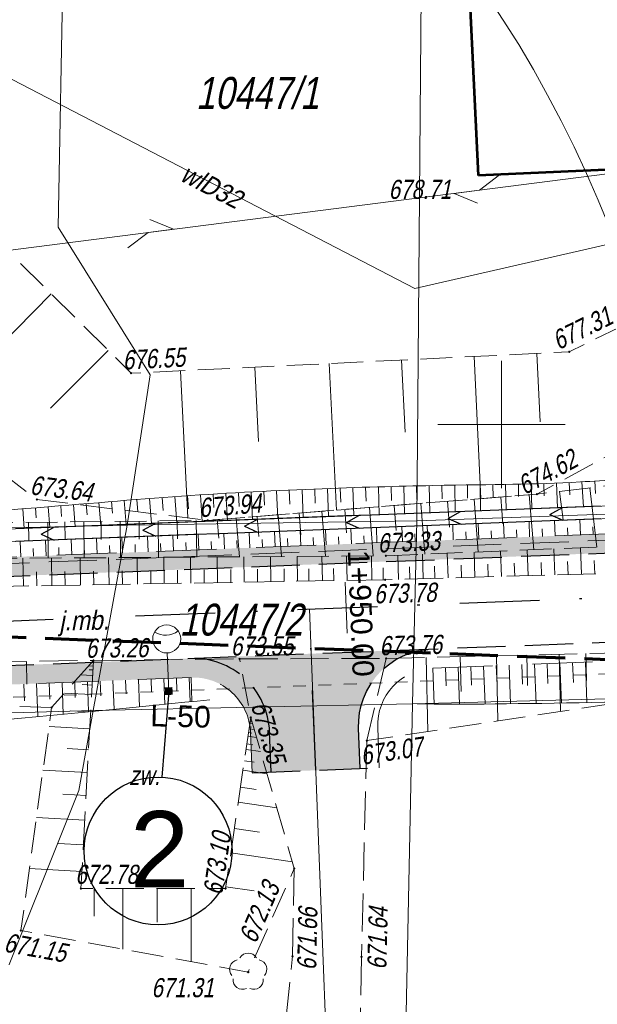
# Model space of a CAD drawing. Header units: metres. Extents: x 7168 to 12828, y 1523 to 3619.
# Tile 40 of 133: x 8696 to 8718, y 3454 to 3492. Entities that reach past the tile are written whole.
import ezdxf
from ezdxf.enums import TextEntityAlignment as Align

# ---------------------------------------------------------------- set-up
doc = ezdxf.new("R2010")
doc.units = ezdxf.units.M
for name, pattern in [('0.5_0.5', [1, 0.5, -0.5]), ('BUBZ01-500', [1.75, 1.25, -0.5]), ('DGN Style 2', [3.921133, 2.35268, -1.568453]), ('DGN Style 3', [2.649063, 1.892188, -0.756875]), ('DGN Style 4', [6.277735, 3.136907, -1.568453, 0.003921, -1.568453]), ('KTJZ01-500', [2, 1.5, -0.5]), ('KTPL01-500', [2, 1.5, -0.5])]:
    doc.linetypes.add(name, pattern=pattern)
for name, color, linetype, lineweight in [('1_trasa', 1, 'DGN Style 4', 30), ('1_trasa opis', 1, 'Continuous', 0), ('211-numer działki ewidencyjnej', 7, 'Continuous', 0), ('219-działka ewidencyjna', 7, 'Continuous', 0), ('2_krawedz jezdni', 7, 'DGN Style 3', 30), ('2_krawedz pobocza', 7, 'DGN Style 2', 13), ('2_krawedz skarpy', 7, 'Continuous', 13), ('312-budynek ewidencyjny', 7, 'Continuous', 0), ('3_jezdnia hatch', 8, 'Continuous', 0), ('4_korytka sciekowe', 5, 'Continuous', 13), ('8_kanał technologiczny', 30, 'Continuous', 40), ('_0', 7, 'Continuous', 0), ('BUBZ01', 4, 'Continuous', 0), ('BUBZ01_1', 4, 'Continuous', 0), ('jezdnia (powierzchnia)-Atr17', 250, 'Continuous', 0), ('Kabel nn oświetleniowy', 1, 'DGN Style 2', 13), ('KTJZ01', 98, 'Continuous', 0), ('KTPL01', 250, 'Continuous', 0), ('Latarnia drogowa 1', 1, 'Continuous', 13), ('MPZP', 8, 'Continuous', 0), ('OBOP02_01', 250, 'Continuous', 0), ('Opisy', 1, 'Continuous', 0), ('PRZEBUDOWA SIECI', 1, 'DGN Style 2', 13), ('przewód wodociągowy (linia)', 250, 'Continuous', 0), ('przewód wodociągowy (linia)-Atr1', 250, 'Continuous', 0), ('RTPW02', 98, 'Continuous', 0), ('SUEP_B - Przewód elektroenergetyczny niskiego napięcia', 7, 'Continuous', 0), ('SUTP_B - Przewód telekomunikacyjny napowietrzny', 7, 'Continuous', 0), ('Wstawianie ramki sekcyjnej z opisem', 250, 'Continuous', 0)]:
    doc.layers.add(name, color=color, linetype=linetype, lineweight=lineweight)
doc.layers.add('3_pobocze hatch', color=7, linetype='Continuous', lineweight=0, true_color=0xfffacd)
doc.styles.add('Opis 500', font='italic.shx', dxfattribs={"width": 0.75, "height": 1.2})
doc.styles.add('Opis elektryczny', font='arial.ttf', dxfattribs={"height": 0.85})
doc.styles.get("Standard").update_dxf_attribs({"font": 'arial.ttf'})
doc.styles.add('Style-simplex', font='simplex.shx')
doc.styles.add('Stytuacja', font='arial.ttf', dxfattribs={"height": 0.85})
doc.linetypes.add('E2', pattern='A,4.921575,["E2",Opis 500,S=1.2,R=0,X=0,Y=-0.5],0.078425,-1.460211,5', length=11.460211)
doc.linetypes.add('SUEP_B', pattern='A,10,[2,dgnlstyle-MapaZas_2021.shx,S=0.047619,R=0,X=0,Y=0],20,[2,dgnlstyle-MapaZas_2021.shx,S=0.047619,R=0,X=0,Y=0],20,[2,dgnlstyle-MapaZas_2021.shx,S=0.047619,R=0,X=0,Y=0],5,[2,dgnlstyle-MapaZas_2021.shx,S=0.047619,R=180,X=0,Y=0],20,[2,dgnlstyle-MapaZas_2021.shx,S=0.047619,R=180,X=0,Y=0],20,[2,dgnlstyle-MapaZas_2021.shx,S=0.047619,R=180,X=0,Y=0],49930', length=50025)

# ---------------------------------------------------------------- blocks, each defined once
blk = doc.blocks.new('OBOP02_01')
at = {"layer": 'OBOP02_01', "linetype": 'Continuous', "lineweight": 13}
h = blk.add_hatch(color=96, dxfattribs=at)
edge = h.paths.add_edge_path()
edge.add_arc((0, 0), 0.005, 0, 360)
at = {"layer": 'OBOP02_01', "color": 96, "linetype": 'Continuous', "lineweight": 13}
for centre, start, end in [((-0.0357, 0.0116), 102.1471, 221.8529), ((0, 0.0375), 30.1471, 149.8529), ((0.0357, 0.0116), 318.1471, 77.8529), ((-0.022, -0.0303), 174.1472, 293.8529), ((0.022, -0.0303), 246.1471, 5.8529)]:
    blk.add_arc(centre, 0.0375, start, end, dxfattribs=at)
blk = doc.blocks.new('RTPW02_1')
at = {"layer": 'RTPW02', "linetype": 'Continuous'}
h = blk.add_hatch(color=256, dxfattribs=at)
edge = h.paths.add_edge_path()
edge.add_arc((0, 0), 0.0045, 0, 360)
blk = doc.blocks.new('LO15')
at = {"layer": 'Latarnia drogowa 1'}
blk.add_line((0, 0), (1.5, 0), dxfattribs=at)
blk.add_circle((2.050888, 0), 0.550888, dxfattribs=at)
at = {"layer": 'Latarnia drogowa 1', "extrusion": (0, 0, -1)}
blk.add_arc((-3.020929, 0), 0.820233, 325.416533, 34.583463, dxfattribs=at)
at = {"layer": 'Latarnia drogowa 1'}
blk.add_solid([(0.150415, 0.150412), (0.150415, -0.149588), (-0.149585, 0.150412), (-0.149585, -0.149588)], dxfattribs=at)

msp = doc.modelspace()

# ---------------------------------------------------------------- hatches: boundary and pattern name
at = {"layer": '3_jezdnia hatch', "true_color": 0xb3fffc}
msp.add_hatch(color=131, dxfattribs=at).paths.add_polyline_path([(8702.414, 3467.292, -0.414212), (8705.529, 3464.412), (8705.591, 3462.83), (8709.088, 3462.967), (8709.026, 3464.548, -0.414214), (8711.907, 3467.663)])
at = {"layer": '3_pobocze hatch', "true_color": 0xfffacd}
for points in [[(8685.413, 3470.882, -0.414214), (8683.077, 3473.042), (8683.039, 3474.02), (8682.29, 3473.99), (8682.328, 3473.013, 0.414209), (8685.443, 3470.132), (8685.443, 3470.132), (8742.751, 3472.37, -0.029269), (8749.973, 3472.229, 0.239394), (8754.995, 3474.305, 0.348709), (8755.089, 3476.79), (8754.248, 3477.936), (8753.643, 3477.492), (8754.484, 3476.346, -0.348709), (8754.426, 3474.793, -0.239394), (8750.031, 3472.977, 0.013861), (8746.571, 3473.151, 0.015402), (8742.722, 3473.119), (8685.913, 3470.901)], [(8649.411, 3464.472), (8649.911, 3464.492), (8650.411, 3464.511), (8650.91, 3464.531), (8651.41, 3464.55), (8651.91, 3464.57), (8652.409, 3464.589), (8652.909, 3464.609), (8653.408, 3464.628), (8653.908, 3464.648), (8654.408, 3464.667), (8654.907, 3464.687), (8655.407, 3464.706), (8655.906, 3464.726), (8656.406, 3464.745), (8656.906, 3464.765), (8657.405, 3464.784), (8657.905, 3464.804), (8658.405, 3464.823), (8658.904, 3464.843), (8659.404, 3464.862), (8659.903, 3464.882), (8660.403, 3464.901), (8660.903, 3464.921), (8661.402, 3464.94), (8661.902, 3464.96), (8662.402, 3464.979), (8662.901, 3464.999), (8663.401, 3465.018), (8663.9, 3465.038), (8664.4, 3465.057), (8664.9, 3465.077), (8665.399, 3465.096), (8665.899, 3465.116), (8666.398, 3465.135), (8666.898, 3465.155), (8667.398, 3465.174), (8667.897, 3465.194), (8668.397, 3465.213), (8668.897, 3465.233), (8669.396, 3465.252), (8669.896, 3465.272), (8670.395, 3465.291), (8670.895, 3465.311), (8671.395, 3465.331), (8671.894, 3465.35), (8672.394, 3465.37), (8672.894, 3465.389), (8673.393, 3465.409), (8673.893, 3465.428), (8674.392, 3465.448), (8674.892, 3465.467), (8675.392, 3465.487), (8675.891, 3465.506), (8676.391, 3465.526), (8676.89, 3465.545), (8677.39, 3465.565), (8677.89, 3465.584), (8678.389, 3465.604), (8678.889, 3465.623), (8679.389, 3465.643), (8679.888, 3465.662), (8680.388, 3465.682), (8680.887, 3465.701), (8681.387, 3465.721), (8681.887, 3465.74), (8682.386, 3465.76), (8682.886, 3465.779), (8683.386, 3465.799), (8683.885, 3465.818), (8684.385, 3465.838), (8684.884, 3465.857), (8685.384, 3465.877), (8685.884, 3465.896), (8686.383, 3465.916), (8686.883, 3465.935), (8687.382, 3465.955), (8687.882, 3465.974), (8688.382, 3465.994), (8688.881, 3466.013), (8689.381, 3466.033), (8689.881, 3466.052), (8690.38, 3466.072), (8690.88, 3466.091), (8691.379, 3466.111), (8691.879, 3466.13), (8692.379, 3466.15), (8692.878, 3466.169), (8693.378, 3466.189), (8693.878, 3466.208), (8694.377, 3466.228), (8694.877, 3466.247), (8695.376, 3466.267), (8695.876, 3466.286), (8696.376, 3466.306), (8696.875, 3466.325), (8697.375, 3466.345), (8697.874, 3466.364), (8698.374, 3466.384), (8698.874, 3466.403), (8699.373, 3466.423), (8699.873, 3466.442), (8700.373, 3466.462), (8700.872, 3466.481), (8701.372, 3466.501), (8701.871, 3466.521), (8702.371, 3466.54), (8702.443, 3466.543, -0.414214), (8704.779, 3464.382), (8704.841, 3462.801), (8705.591, 3462.83), (8705.529, 3464.412, 0.414207), (8702.414, 3467.292, -0.000008), (8702.414, 3467.292, -0.000041), (8702.414, 3467.292), (8702.414, 3467.292), (8702.414, 3467.292), (8649.38, 3465.221, -0.018585), (8637.36, 3465.115), (8634.772, 3465.189), (8627.233, 3463.902), (8602.243, 3464.611), (8593.921, 3466.522, -0.09542), (8578.883, 3471.34), (8571.558, 3475.345, 0.422803), (8567.445, 3474.074), (8567.027, 3473.252), (8567.695, 3472.912), (8568.114, 3473.734, -0.422803), (8571.198, 3474.687), (8571.637, 3474.447), (8572.075, 3474.207), (8572.514, 3473.967), (8572.953, 3473.728), (8573.392, 3473.488), (8573.83, 3473.248), (8574.269, 3473.008), (8574.708, 3472.768), (8575.146, 3472.528), (8575.585, 3472.288), (8576.024, 3472.049), (8576.463, 3471.809), (8576.901, 3471.569), (8577.34, 3471.329), (8577.779, 3471.089), (8578.217, 3470.849), (8578.523, 3470.682, 0.005883), (8579.406, 3470.213), (8579.406, 3470.213, 0.000006), (8579.406, 3470.213, 0.08925), (8593.792, 3465.782), (8594.279, 3465.67), (8594.766, 3465.558), (8595.254, 3465.446), (8595.741, 3465.334), (8596.228, 3465.222), (8596.716, 3465.11), (8597.203, 3464.998), (8597.69, 3464.887), (8598.178, 3464.775), (8598.665, 3464.663), (8599.152, 3464.551), (8599.64, 3464.439), (8600.127, 3464.327), (8600.614, 3464.215), (8601.102, 3464.103), (8601.589, 3463.991), (8602.076, 3463.879), (8602.147, 3463.863), (8602.296, 3463.859), (8602.796, 3463.845), (8603.295, 3463.83), (8603.795, 3463.816), (8604.295, 3463.802), (8604.795, 3463.788), (8605.295, 3463.774), (8605.794, 3463.76), (8606.294, 3463.745), (8606.794, 3463.731), (8607.294, 3463.717), (8607.794, 3463.703), (8608.293, 3463.689), (8608.793, 3463.675), (8609.293, 3463.66), (8609.793, 3463.646), (8610.293, 3463.632), (8610.792, 3463.618), (8611.292, 3463.604), (8611.792, 3463.59), (8612.292, 3463.575), (8612.792, 3463.561), (8613.291, 3463.547), (8613.791, 3463.533), (8614.291, 3463.519), (8614.791, 3463.504), (8615.291, 3463.49), (8615.79, 3463.476), (8616.29, 3463.462), (8616.79, 3463.448), (8617.29, 3463.434), (8617.79, 3463.419), (8618.289, 3463.405), (8618.789, 3463.391), (8619.289, 3463.377), (8619.789, 3463.363), (8620.289, 3463.349), (8620.788, 3463.334), (8621.288, 3463.32), (8621.788, 3463.306), (8622.288, 3463.292), (8622.788, 3463.278), (8623.287, 3463.264), (8623.787, 3463.249), (8624.287, 3463.235), (8624.787, 3463.221), (8625.287, 3463.207), (8625.786, 3463.193), (8626.286, 3463.179), (8626.786, 3463.164), (8627.286, 3463.15), (8627.779, 3463.234), (8628.272, 3463.318), (8628.764, 3463.403), (8629.257, 3463.487), (8629.75, 3463.571), (8630.243, 3463.655), (8630.736, 3463.739), (8631.229, 3463.823), (8631.722, 3463.907), (8632.215, 3463.991), (8632.707, 3464.076), (8633.2, 3464.16), (8633.693, 3464.244), (8634.186, 3464.328), (8634.679, 3464.412), (8634.825, 3464.437), (8635.325, 3464.423), (8635.825, 3464.409), (8636.325, 3464.395), (8636.825, 3464.38), (8637.324, 3464.366), (8637.339, 3464.366, 0.002308), (8638.838, 3464.33), (8638.838, 3464.33), (8638.838, 3464.33, 0.002308), (8640.338, 3464.308, 0.000005), (8640.338, 3464.309, -0.000005), (8640.338, 3464.308, 0.013964)]]:
    msp.add_hatch(color=7, dxfattribs=at).paths.add_polyline_path(points)

# ---------------------------------------------------------------- linework, layer by layer
at = {"color": 1, "lineweight": 25}
msp.add_line((8701.568, 3466.008), (8701.296, 3462.631), dxfattribs=at)
msp.add_circle((8701.149, 3459.731), 2.904, dxfattribs=at)
at = {"layer": '1_trasa'}
for p, q in [((8649.305, 3466.97), (8742.819, 3470.621)), ((8707.339, 3462.899), (8707.092, 3469.226))]:
    msp.add_line(p, q, dxfattribs=at)
at = {"layer": '1_trasa opis', "lineweight": 0, "flags": 128}
msp.add_lwpolyline([(8708.498, 3470.282), (8708.576, 3468.283)], dxfattribs=at)
at = {"layer": '1_trasa opis', "linetype": 'Continuous', "lineweight": 0, "flags": 128}
msp.add_lwpolyline([(8707.092, 3469.226), (8708.263, 3439.249)], dxfattribs=at)
at = {"layer": '219-działka ewidencyjna', "color": 3, "linetype": 'Continuous', "lineweight": 13, "true_color": 0x00ff00, "flags": 128}
for points in [[(8697.228, 3484.233), (8697.618, 3505.233)], [(8711.308, 3472.693), (8711.578, 3504.553)], [(8697.228, 3484.233), (8700.838, 3478.433)], [(8699.938, 3472.523), (8700.838, 3478.433)], [(8711.308, 3472.693), (8723.928, 3473.143)], [(8699.938, 3472.523), (8711.308, 3472.693)], [(8711.308, 3472.693), (8711.138, 3465.513)], [(8651.048, 3471.393), (8699.938, 3472.523)], [(8698.598, 3465.253), (8699.938, 3472.523)], [(8755.178, 3466.633), (8711.138, 3465.513)], [(8698.598, 3465.253), (8711.138, 3465.513)], [(8710.448, 3431.623), (8711.138, 3465.513)], [(8698.598, 3465.253), (8682.598, 3464.793)], [(8698.038, 3462.103), (8698.598, 3465.253)], [(8698.038, 3462.103), (8688.118, 3437.353)]]:
    msp.add_lwpolyline(points, dxfattribs=at)
at = {"layer": '2_krawedz jezdni'}
for p, q in [((8649.231, 3468.718), (8742.751, 3472.37)), ((8649.38, 3465.221), (8727.907, 3468.288)), ((8709.088, 3462.967), (8709.026, 3464.548)), ((8705.591, 3462.83), (8705.529, 3464.412)), ((8704.841, 3462.801), (8709.837, 3462.996))]:
    msp.add_line(p, q, dxfattribs=at)
at = {"layer": '2_krawedz jezdni', "extrusion": (0, 0, -1)}
msp.add_arc((-8712.024, 3464.665), 3, 357.764, 87.764, dxfattribs=at)
at = {"layer": '2_krawedz jezdni'}
msp.add_arc((8702.531, 3464.295), 3, 2.236, 92.236, dxfattribs=at)
at = {"layer": '2_krawedz pobocza'}
for p, q in [((8685.413, 3470.882), (8742.722, 3473.119)), ((8711.936, 3466.913), (8727.924, 3467.538)), ((8649.411, 3464.472), (8702.443, 3466.543)), ((8709.837, 3462.996), (8709.776, 3464.577)), ((8704.841, 3462.801), (8704.779, 3464.382))]:
    msp.add_line(p, q, dxfattribs=at)
at = {"layer": '2_krawedz pobocza', "extrusion": (0, 0, -1)}
msp.add_arc((-8712.024, 3464.665), 2.25, 357.764, 87.764, dxfattribs=at)
at = {"layer": '2_krawedz pobocza'}
msp.add_arc((8702.531, 3464.295), 2.25, 2.236, 92.236, dxfattribs=at)
at = {"layer": '2_krawedz skarpy'}
for p, q in [((8685.87, 3472), (8737.068, 3473.999)), ((8685.89, 3471.501), (8737.084, 3473.5))]:
    msp.add_line(p, q, dxfattribs=at)
for points in [[(8746.406, 3475.652), (8738.126, 3475.518), (8724.645, 3474.778), (8717.165, 3474.105), (8713.161, 3474.145), (8701.666, 3473.798), (8694.194, 3472.933), (8685.847, 3472.6)], [(8703.178, 3465.665), (8698, 3465.164), (8685.541, 3463.852), (8660.562, 3462.847), (8653.572, 3462.436), (8646.185, 3462.729), (8641.958, 3463.028), (8635.235, 3463.925), (8625.478, 3461.548), (8619.037, 3461.867), (8611.077, 3463.548), (8602.286, 3463.527), (8596.489, 3464.815), (8590.561, 3465.791), (8582.505, 3467.344), (8577.174, 3469.666), (8570.152, 3474.542)], [(8764.235, 3464.38), (8761.71, 3464.38), (8758.786, 3465.419), (8755.718, 3466.164), (8752.428, 3466.395), (8745.413, 3466.613), (8741.092, 3466.088), (8738.169, 3465.669), (8727.704, 3465.825), (8714.752, 3465.452), (8711.319, 3465.507)]]:
    msp.add_open_spline(points, degree=3, dxfattribs=at)
at = {"layer": '312-budynek ewidencyjny', "color": 250, "linetype": 'Continuous', "lineweight": 53, "flags": 128}
for points in [[(8713.728, 3486.253), (8713.228, 3496.893)], [(8723.438, 3486.693), (8713.728, 3486.253)]]:
    msp.add_lwpolyline(points, dxfattribs=at)
at = {"layer": '4_korytka sciekowe', "linetype": 'Continuous', "lineweight": 30}
for p, q in [((8712.53, 3473.041), (8711.531, 3473.002)), ((8713.53, 3473.08), (8712.53, 3473.041)), ((8712.54, 3472.792), (8713.03, 3473.061)), ((8714.529, 3473.119), (8713.53, 3473.08)), ((8715.528, 3473.158), (8714.529, 3473.119)), ((8716.527, 3473.197), (8715.528, 3473.158)), ((8717.527, 3473.236), (8716.527, 3473.197)), ((8716.537, 3472.948), (8717.027, 3473.217)), ((8718.526, 3473.275), (8717.527, 3473.236)), ((8702.538, 3472.651), (8701.539, 3472.612)), ((8703.537, 3472.69), (8702.538, 3472.651)), ((8704.537, 3472.729), (8703.537, 3472.69)), ((8705.536, 3472.768), (8704.537, 3472.729)), ((8704.546, 3472.479), (8705.036, 3472.749)), ((8706.535, 3472.807), (8705.536, 3472.768)), ((8707.534, 3472.846), (8706.535, 3472.807)), ((8708.534, 3472.885), (8707.534, 3472.846)), ((8709.533, 3472.924), (8708.534, 3472.885)), ((8708.543, 3472.635), (8709.033, 3472.905)), ((8708.543, 3472.635), (8709.053, 3472.405)), ((8710.532, 3472.963), (8709.533, 3472.924)), ((8711.531, 3473.002), (8710.532, 3472.963)), ((8712.54, 3472.792), (8713.05, 3472.561)), ((8715.548, 3472.659), (8714.548, 3472.62)), ((8716.547, 3472.698), (8715.548, 3472.659)), ((8716.537, 3472.948), (8717.047, 3472.717)), ((8717.546, 3472.737), (8716.547, 3472.698)), ((8718.545, 3472.776), (8717.546, 3472.737)), ((8696.543, 3472.417), (8695.543, 3472.378)), ((8697.542, 3472.456), (8696.543, 3472.417)), ((8696.552, 3472.167), (8697.042, 3472.437)), ((8698.541, 3472.495), (8697.542, 3472.456)), ((8699.54, 3472.534), (8698.541, 3472.495)), ((8700.54, 3472.573), (8699.54, 3472.534)), ((8701.539, 3472.612), (8700.54, 3472.573)), ((8700.549, 3472.323), (8701.039, 3472.593)), ((8700.549, 3472.323), (8701.059, 3472.093)), ((8704.546, 3472.479), (8705.056, 3472.249)), ((8705.555, 3472.269), (8704.556, 3472.23)), ((8706.555, 3472.308), (8705.555, 3472.269)), ((8707.554, 3472.347), (8706.555, 3472.308)), ((8708.553, 3472.386), (8707.554, 3472.347)), ((8709.552, 3472.425), (8708.553, 3472.386)), ((8710.552, 3472.464), (8709.552, 3472.425)), ((8711.551, 3472.503), (8710.552, 3472.464)), ((8712.55, 3472.542), (8711.551, 3472.503)), ((8713.549, 3472.581), (8712.55, 3472.542)), ((8714.548, 3472.62), (8713.549, 3472.581)), ((8696.562, 3471.917), (8695.563, 3471.878)), ((8696.552, 3472.167), (8697.062, 3471.937)), ((8697.561, 3471.956), (8696.562, 3471.917)), ((8698.561, 3471.995), (8697.561, 3471.956)), ((8699.56, 3472.035), (8698.561, 3471.995)), ((8700.559, 3472.074), (8699.56, 3472.035)), ((8701.558, 3472.113), (8700.559, 3472.074)), ((8702.558, 3472.152), (8701.558, 3472.113)), ((8703.557, 3472.191), (8702.558, 3472.152)), ((8704.556, 3472.23), (8703.557, 3472.191))]:
    msp.add_line(p, q, dxfattribs=at)
at = {"layer": '8_kanał technologiczny', "color": 30, "linetype": 'DGN Style 3', "lineweight": 13}
msp.add_line((8649.209, 3469.218), (8742.732, 3472.87), dxfattribs=at)
at = {"layer": '_0', "color": 7, "linetype": 'Continuous', "lineweight": 13}
for p, q in [((8716.799, 3474.181), (8716.836, 3473.209)), ((8717.321, 3473.715), (8717.299, 3474.201)), ((8717.798, 3474.227), (8717.854, 3473.249)), ((8718.328, 3473.765), (8718.297, 3474.26)), ((8704.336, 3473.261), (8704.306, 3473.8)), ((8704.805, 3473.828), (8704.862, 3472.742)), ((8705.333, 3473.308), (8705.305, 3473.855)), ((8705.804, 3473.879), (8705.854, 3472.781)), ((8706.328, 3473.35), (8706.303, 3473.9)), ((8706.803, 3473.922), (8706.849, 3472.819)), ((8707.324, 3473.391), (8707.303, 3473.943)), ((8707.802, 3473.964), (8707.845, 3472.858)), ((8708.32, 3473.43), (8708.302, 3473.981)), ((8708.802, 3473.998), (8708.838, 3472.897)), ((8709.317, 3473.466), (8709.301, 3474.015)), ((8709.801, 3474.028), (8709.829, 3472.936)), ((8710.315, 3473.498), (8710.301, 3474.04)), ((8710.801, 3474.053), (8710.827, 3472.975)), ((8711.313, 3473.53), (8711.301, 3474.065)), ((8711.8, 3474.078), (8711.824, 3473.014)), ((8712.31, 3473.56), (8712.3, 3474.087)), ((8712.8, 3474.096), (8712.818, 3473.053)), ((8713.308, 3473.588), (8713.3, 3474.105)), ((8713.8, 3474.113), (8713.815, 3473.091)), ((8714.308, 3473.617), (8714.3, 3474.122)), ((8714.8, 3474.131), (8714.816, 3473.131)), ((8715.31, 3473.645), (8715.3, 3474.14)), ((8715.8, 3474.148), (8715.823, 3473.17)), ((8716.316, 3473.676), (8716.3, 3474.163)), ((8698.82, 3473.41), (8698.895, 3472.509)), ((8699.357, 3472.99), (8699.318, 3473.451)), ((8699.817, 3473.492), (8699.893, 3472.548)), ((8700.353, 3473.049), (8700.315, 3473.531)), ((8700.814, 3473.57), (8700.891, 3472.587)), ((8701.351, 3473.107), (8701.312, 3473.609)), ((8701.811, 3473.646), (8701.884, 3472.626)), ((8702.345, 3473.163), (8702.31, 3473.68)), ((8702.809, 3473.714), (8702.876, 3472.664)), ((8703.339, 3473.214), (8703.308, 3473.744)), ((8703.807, 3473.772), (8703.869, 3472.703)), ((8695.83, 3473.169), (8695.887, 3472.391)), ((8696.359, 3472.809), (8696.328, 3473.206)), ((8696.827, 3473.247), (8696.892, 3472.431)), ((8697.359, 3472.869), (8697.325, 3473.288)), ((8697.823, 3473.329), (8697.894, 3472.47)), ((8698.358, 3472.929), (8698.322, 3473.369)), ((8715.742, 3472.066), (8715.719, 3472.665)), ((8716.742, 3472.105), (8716.718, 3472.704)), ((8717.741, 3472.144), (8717.717, 3472.743)), ((8705.75, 3471.676), (8705.727, 3472.275)), ((8706.749, 3471.715), (8706.726, 3472.314)), ((8707.748, 3471.754), (8707.725, 3472.353)), ((8708.748, 3471.793), (8708.724, 3472.392)), ((8709.747, 3471.832), (8709.724, 3472.431)), ((8710.746, 3471.871), (8710.723, 3472.47)), ((8711.745, 3471.91), (8711.722, 3472.509)), ((8712.745, 3471.949), (8712.721, 3472.548)), ((8713.233, 3472.268), (8713.244, 3471.968)), ((8713.744, 3471.988), (8713.72, 3472.587)), ((8714.232, 3472.307), (8714.244, 3472.007)), ((8714.743, 3472.027), (8714.72, 3472.626)), ((8715.231, 3472.346), (8715.243, 3472.046)), ((8716.23, 3472.385), (8716.242, 3472.085)), ((8717.23, 3472.424), (8717.241, 3472.124)), ((8718.229, 3472.463), (8718.24, 3472.163)), ((8695.758, 3471.286), (8695.734, 3471.885)), ((8696.757, 3471.325), (8696.733, 3471.924)), ((8697.756, 3471.364), (8697.733, 3471.963)), ((8698.755, 3471.403), (8698.732, 3472.002)), ((8699.755, 3471.442), (8699.731, 3472.041)), ((8700.754, 3471.481), (8700.73, 3472.08)), ((8701.753, 3471.52), (8701.73, 3472.119)), ((8702.752, 3471.559), (8702.729, 3472.158)), ((8703.24, 3471.878), (8703.252, 3471.578)), ((8703.752, 3471.598), (8703.728, 3472.197)), ((8704.239, 3471.917), (8704.251, 3471.617)), ((8704.751, 3471.637), (8704.727, 3472.236)), ((8705.239, 3471.956), (8705.25, 3471.656)), ((8706.238, 3471.995), (8706.25, 3471.695)), ((8707.237, 3472.034), (8707.249, 3471.734)), ((8708.236, 3472.073), (8708.248, 3471.773)), ((8709.236, 3472.112), (8709.247, 3471.812)), ((8710.235, 3472.151), (8710.247, 3471.851)), ((8711.234, 3472.19), (8711.246, 3471.89)), ((8712.233, 3472.229), (8712.245, 3471.929)), ((8696.246, 3471.605), (8696.257, 3471.305)), ((8697.245, 3471.644), (8697.256, 3471.344)), ((8698.244, 3471.683), (8698.256, 3471.383)), ((8699.243, 3471.722), (8699.255, 3471.422)), ((8700.242, 3471.761), (8700.254, 3471.461)), ((8701.242, 3471.8), (8701.253, 3471.5)), ((8702.241, 3471.839), (8702.253, 3471.539))]:
    msp.add_line(p, q, dxfattribs=at)
at = {"layer": '_0', "color": 7, "linetype": 'Continuous', "lineweight": 0}
for p, q in [((8711.936, 3466.913), (8711.991, 3465.501)), ((8712.464, 3466.215), (8712.436, 3466.933)), ((8712.935, 3466.952), (8712.992, 3465.5)), ((8713.464, 3466.238), (8713.435, 3466.972)), ((8713.935, 3466.992), (8713.993, 3465.507)), ((8714.464, 3466.261), (8714.434, 3467.011)), ((8714.934, 3467.031), (8714.993, 3465.515)), ((8715.463, 3466.284), (8715.433, 3467.05)), ((8715.933, 3467.07), (8715.993, 3465.526)), ((8716.463, 3466.312), (8716.433, 3467.089)), ((8716.932, 3467.109), (8716.993, 3465.544)), ((8717.463, 3466.34), (8717.432, 3467.128)), ((8717.932, 3467.148), (8717.993, 3465.561)), ((8700.373, 3466.462), (8700.414, 3465.396)), ((8700.892, 3465.963), (8700.872, 3466.481)), ((8701.372, 3466.501), (8701.411, 3465.493)), ((8701.891, 3466.031), (8701.871, 3466.521)), ((8702.371, 3466.54), (8702.408, 3465.59)), ((8702.443, 3466.543), (8702.48, 3465.597)), ((8695.902, 3465.623), (8695.876, 3466.286)), ((8696.376, 3466.306), (8696.426, 3465.008)), ((8696.9, 3465.691), (8696.875, 3466.325)), ((8697.375, 3466.345), (8697.423, 3465.105)), ((8697.898, 3465.759), (8697.874, 3466.364)), ((8698.374, 3466.384), (8698.42, 3465.202)), ((8698.896, 3465.827), (8698.874, 3466.403)), ((8699.373, 3466.423), (8699.417, 3465.299)), ((8699.894, 3465.895), (8699.873, 3466.442))]:
    msp.add_line(p, q, dxfattribs=at)
at = {"layer": 'BUBZ01', "linetype": 'BUBZ01-500', "lineweight": 13}
msp.add_line((8722.488, 3466.043), (8709.348, 3464.063), dxfattribs=at)
at = {"layer": 'BUBZ01', "linetype": 'BUBZ01-500', "lineweight": 13, "flags": 128}
for points in [[(8744.818, 3492.223), (8742.428, 3490.973), (8738.498, 3489.383), (8728.278, 3484.703), (8717.298, 3479.333), (8700.088, 3478.493), (8690.948, 3487.563), (8676.298, 3486.953), (8663.968, 3485.473)], [(8734.818, 3484.673), (8724.768, 3478.483), (8716.028, 3473.743), (8703.098, 3472.713), (8696.388, 3473.533), (8689.388, 3478.883), (8679.108, 3479.643)], [(8735.568, 3475.493), (8727.168, 3475.083), (8716.028, 3473.743), (8703.098, 3472.713), (8682.148, 3472.483)], [(8682.108, 3471.133), (8710.098, 3471.323), (8722.468, 3471.833), (8737.358, 3472.753), (8749.028, 3474.283)], [(8698.608, 3467.213), (8696.968, 3465.363), (8695.758, 3456.603), (8704.688, 3454.973), (8706.498, 3459.043), (8704.788, 3464.973), (8704.348, 3467.273)], [(8696.968, 3465.363), (8682.128, 3465.823), (8666.718, 3464.693), (8653.358, 3462.973)]]:
    msp.add_lwpolyline(points, dxfattribs=at)
at = {"layer": 'BUBZ01_1', "linetype": 'Continuous', "lineweight": 13}
for p, q in [((8692.154, 3476.768), (8696.953, 3481.604)), ((8696.929, 3477.116), (8699.185, 3479.389)), ((8716.158, 3476.577), (8716.026, 3479.27)), ((8708.151, 3473.115), (8707.87, 3478.872)), ((8710.852, 3476.176), (8710.713, 3479.011)), ((8713.829, 3473.567), (8713.557, 3479.15)), ((8702.316, 3472.808), (8702.034, 3478.587)), ((8705.095, 3475.806), (8704.952, 3478.73)), ((8717.054, 3472.732), (8716.919, 3473.85)), ((8718.388, 3471.664), (8718.108, 3473.993)), ((8712.596, 3472.446), (8712.515, 3473.463)), ((8713.727, 3471.472), (8713.562, 3473.546)), ((8714.692, 3472.572), (8714.608, 3473.629)), ((8715.901, 3471.562), (8715.729, 3473.719)), ((8707.723, 3471.306), (8707.583, 3473.07)), ((8708.552, 3472.227), (8708.479, 3473.141)), ((8709.602, 3471.319), (8709.451, 3473.219)), ((8710.5, 3472.319), (8710.423, 3473.296)), ((8711.628, 3471.386), (8711.469, 3473.379)), ((8696.073, 3471.931), (8696.065, 3472.635)), ((8696.829, 3471.232), (8696.813, 3472.644)), ((8697.494, 3471.944), (8697.487, 3472.651)), ((8698.25, 3471.242), (8698.235, 3472.659)), ((8698.916, 3471.957), (8698.908, 3472.667)), ((8699.672, 3471.252), (8699.656, 3472.675)), ((8700.412, 3471.97), (8700.405, 3472.683)), ((8701.168, 3471.262), (8701.153, 3472.691)), ((8701.909, 3471.983), (8701.901, 3472.699)), ((8702.665, 3471.272), (8702.649, 3472.708)), ((8703.53, 3472.01), (8703.472, 3472.742)), ((8704.34, 3471.283), (8704.219, 3472.802)), ((8705.104, 3472.078), (8705.041, 3472.867)), ((8705.994, 3471.295), (8705.864, 3472.933)), ((8706.753, 3472.149), (8706.686, 3472.998)), ((8714.604, 3471.508), (8714.632, 3470.513)), ((8715.651, 3471.551), (8715.679, 3470.543)), ((8716.698, 3471.595), (8716.727, 3470.572)), ((8717.745, 3471.638), (8717.774, 3470.602)), ((8695.837, 3471.226), (8695.856, 3470.133)), ((8696.959, 3471.233), (8696.978, 3470.153)), ((8698.082, 3471.241), (8698.1, 3470.172)), ((8699.204, 3471.249), (8699.222, 3470.192)), ((8700.326, 3471.256), (8700.344, 3470.212)), ((8701.373, 3471.263), (8701.391, 3470.23)), ((8702.421, 3471.27), (8702.439, 3470.249)), ((8703.468, 3471.277), (8703.486, 3470.267)), ((8704.515, 3471.285), (8704.533, 3470.285)), ((8705.563, 3471.292), (8705.58, 3470.304)), ((8706.61, 3471.299), (8706.627, 3470.322)), ((8707.583, 3471.305), (8707.6, 3470.339)), ((8708.555, 3471.312), (8708.572, 3470.356)), ((8709.528, 3471.319), (8709.545, 3470.373)), ((8710.565, 3471.342), (8710.592, 3470.397)), ((8711.537, 3471.382), (8711.564, 3470.425)), ((8712.509, 3471.422), (8712.537, 3470.453)), ((8713.557, 3471.465), (8713.585, 3470.483)), ((8717.236, 3471.102), (8717.251, 3470.587)), ((8718.283, 3471.138), (8718.298, 3470.617)), ((8697.492, 3470.699), (8697.502, 3470.162)), ((8698.615, 3470.713), (8698.624, 3470.182)), ((8699.737, 3470.727), (8699.746, 3470.201)), ((8700.859, 3470.74), (8700.868, 3470.221)), ((8701.906, 3470.753), (8701.915, 3470.239)), ((8702.953, 3470.766), (8702.962, 3470.258)), ((8704.001, 3470.779), (8704.009, 3470.276)), ((8705.048, 3470.791), (8705.057, 3470.294)), ((8706.095, 3470.804), (8706.104, 3470.313)), ((8707.068, 3470.816), (8707.076, 3470.33)), ((8708.04, 3470.828), (8708.049, 3470.347)), ((8709.013, 3470.84), (8709.021, 3470.364)), ((8709.985, 3470.851), (8709.993, 3470.381)), ((8711.027, 3470.885), (8711.041, 3470.41)), ((8712, 3470.919), (8712.013, 3470.438)), ((8713.047, 3470.956), (8713.061, 3470.468)), ((8714.094, 3470.992), (8714.108, 3470.498)), ((8715.141, 3471.029), (8715.156, 3470.528)), ((8716.189, 3471.065), (8716.203, 3470.558)), ((8696.37, 3470.686), (8696.38, 3470.142)), ((8711.746, 3464.424), (8711.676, 3467.33)), ((8713.052, 3465.994), (8713.019, 3467.363)), ((8714.499, 3464.839), (8714.437, 3467.397)), ((8715.661, 3466.222), (8715.631, 3467.426)), ((8716.955, 3465.209), (8716.9, 3467.457)), ((8717.971, 3466.424), (8717.945, 3467.482)), ((8695.997, 3466.284), (8695.984, 3467.175)), ((8698.418, 3466.998), (8698.596, 3466.989)), ((8698.44, 3466.847), (8698.588, 3466.839)), ((8698.102, 3466.641), (8698.575, 3466.615)), ((8698.17, 3466.263), (8698.555, 3466.242)), ((8697.468, 3465.927), (8698.535, 3465.869)), ((8697.727, 3465.239), (8698.498, 3465.197)), ((8696.864, 3464.612), (8698.461, 3464.525)), ((8704.924, 3464.5), (8704.723, 3464.529)), ((8704.818, 3464.591), (8704.734, 3464.603)), ((8704.856, 3464.736), (8704.755, 3464.751)), ((8704.8, 3464.82), (8704.766, 3464.825)), ((8705.015, 3464.185), (8704.679, 3464.234)), ((8704.835, 3464.362), (8704.701, 3464.382)), ((8697.584, 3463.749), (8698.416, 3463.703)), ((8704.871, 3463.904), (8704.636, 3463.939)), ((8705.174, 3463.633), (8704.603, 3463.717)), ((8704.924, 3463.217), (8704.538, 3463.274)), ((8696.628, 3462.902), (8698.367, 3462.807)), ((8705.424, 3462.766), (8704.484, 3462.905)), ((8705.007, 3462.149), (8704.386, 3462.24)), ((8697.412, 3461.961), (8698.318, 3461.911)), ((8705.811, 3461.427), (8704.299, 3461.649)), ((8696.372, 3461.044), (8698.265, 3460.941)), ((8705.137, 3460.47), (8704.146, 3460.616)), ((8697.225, 3460.024), (8698.212, 3459.97)), ((8706.424, 3459.299), (8704.005, 3459.656)), ((8696.094, 3459.037), (8698.155, 3458.925)), ((8704.921, 3458.162), (8703.809, 3458.326)), ((8698.641, 3457.164), (8698.641, 3458.253)), ((8699.762, 3455.872), (8699.762, 3458.253)), ((8701.108, 3456.939), (8701.108, 3458.253)), ((8702.453, 3455.381), (8702.453, 3458.253))]:
    msp.add_line(p, q, dxfattribs=at)
at = {"layer": 'Kabel nn oświetleniowy', "linetype": '0.5_0.5'}
msp.add_line((8727.935, 3467.038), (8649.433, 3463.973), dxfattribs=at)
at = {"layer": 'KTJZ01', "linetype": 'KTJZ01-500'}
for points in [[(8751.788, 3471.983), (8749.318, 3471.933), (8738.358, 3471.533), (8722.338, 3470.733), (8710.068, 3470.383), (8682.168, 3469.893), (8678.808, 3469.843), (8666.568, 3469.273), (8655.098, 3468.563), (8634.548, 3468.243)], [(8682.488, 3466.983), (8698.608, 3467.213), (8704.348, 3467.273), (8710.108, 3467.293), (8722.498, 3467.593), (8738.718, 3468.303), (8749.398, 3468.743), (8755.788, 3468.663), (8759.668, 3468.033), (8763.258, 3466.833), (8765.518, 3465.653), (8773.228, 3461.133)], [(8710.108, 3467.293), (8709.348, 3464.063), (8709.138, 3455.573), (8708.798, 3438.103)], [(8704.738, 3439.153), (8706.428, 3455.593), (8706.498, 3459.043)]]:
    msp.add_lwpolyline(points, dxfattribs=at)
at = {"layer": 'KTPL01', "color": 250, "linetype": 'KTPL01-500', "lineweight": 13, "flags": 128}
msp.add_lwpolyline([(8704.788, 3464.973), (8703.798, 3458.253), (8698.118, 3458.253), (8698.608, 3467.213)], dxfattribs=at)
at = {"layer": 'MPZP', "linetype": 'DGN Style 3', "lineweight": 70}
msp.add_line((8759.494, 3465.695), (8653.688, 3469.703), dxfattribs=at)
at = {"layer": 'PRZEBUDOWA SIECI', "color": 6, "linetype": 'E2', "lineweight": 13}
msp.add_circle((8674.899, 3466.892), 47.254, dxfattribs=at)
at = {"layer": 'przewód wodociągowy (linia)', "color": 5, "linetype": 'Continuous', "lineweight": 13, "flags": 128}
msp.add_lwpolyline([(8694.718, 3490.383), (8711.238, 3481.823), (8723.878, 3484.713), (8737.778, 3490.323), (8762.578, 3492.543), (8775.318, 3494.463), (8787.848, 3495.863)], dxfattribs=at)
at = {"layer": 'SUEP_B - Przewód elektroenergetyczny niskiego napięcia', "color": 1, "linetype": 'SUEP_B', "lineweight": 13, "ltscale": 0.5, "flags": 128}
msp.add_lwpolyline([(8657.878, 3478.373), (8689.598, 3482.593), (8724.928, 3487.103)], dxfattribs=at)
at = {"layer": 'SUTP_B - Przewód telekomunikacyjny napowietrzny', "color": 30, "linetype": 'Continuous', "lineweight": 13, "flags": 128}
for points in [[(8658.668, 3479.873), (8689.598, 3482.593), (8724.928, 3487.103)], [(8714.564, 3486.284), (8713.769, 3485.678), (8712.777, 3485.551), (8713.699, 3485.165)], [(8699.962, 3483.411), (8700.758, 3484.017), (8701.75, 3484.144), (8700.827, 3484.53)]]:
    msp.add_lwpolyline(points, dxfattribs=at)
at = {"layer": 'Wstawianie ramki sekcyjnej z opisem', "color": 0}
for p, q in [((8714.638, 3476.473), (8714.638, 3478.973)), ((8714.638, 3476.473), (8714.638, 3478.973)), ((8712.138, 3476.473), (8717.138, 3476.473)), ((8712.138, 3476.473), (8717.138, 3476.473)), ((8712.138, 3476.473), (8717.138, 3476.473)), ((8712.138, 3476.473), (8717.138, 3476.473)), ((8714.638, 3473.973), (8714.638, 3476.473)), ((8714.638, 3473.973), (8714.638, 3476.473))]:
    msp.add_line(p, q, dxfattribs=at)

# ---------------------------------------------------------------- block references
at = {"layer": 'Latarnia drogowa 1', "rotation": 92.23601571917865}
msp.add_blockref('LO15', (8701.568, 3466.008), dxfattribs=at)
at = {"layer": 'OBOP02_01', "color": 96, "linetype": 'Continuous', "lineweight": 13, "xscale": 10, "yscale": 10, "zscale": 10}
msp.add_blockref('OBOP02_01', (8704.688, 3454.973), dxfattribs=at)
at = {"layer": 'RTPW02', "linetype": 'Continuous', "xscale": 10, "yscale": 10, "zscale": 10}
for p in [(8713.738, 3486.293), (8717.298, 3479.333), (8700.088, 3478.493), (8696.388, 3473.533), (8716.028, 3473.743), (8703.098, 3472.713), (8710.098, 3471.323), (8710.068, 3470.383), (8698.608, 3467.213), (8704.348, 3467.273), (8710.108, 3467.293), (8696.968, 3465.363), (8704.788, 3464.973), (8709.348, 3464.063), (8706.498, 3459.043), (8698.118, 3458.253), (8703.798, 3458.253), (8695.758, 3456.603), (8706.428, 3455.593), (8709.138, 3455.573), (8704.688, 3454.973)]:
    msp.add_blockref('RTPW02_1', p, dxfattribs=at)

# ---------------------------------------------------------------- texts
at = {"color": 5, "lineweight": 35, "insert": (8700.041, 3461.297), "char_height": 3, "width": 2.21571, "attachment_point": 1}
msp.add_mtext('{\\C1;2}', dxfattribs=at)
at = {"layer": '1_trasa opis', "insert": (8709.449, 3471.57), "char_height": 0.85, "attachment_point": 1, "rotation": 272.236, "style": 'Stytuacja'}
msp.add_mtext('1+950.00', dxfattribs=at)
at = {"layer": '211-numer działki ewidencyjnej', "color": 3, "linetype": 'Continuous', "lineweight": 13, "true_color": 0x00ff00, "char_height": 1.25, "attachment_point": 1, "line_spacing_factor": 0.6}
for s, insert in [('\\FKRENTZ_1250;\\Q12;\\H1x;\\W0.8;10447/1', (8702.638, 3490.123)), ('\\FKRENTZ_1250;\\Q12;\\H1x;\\W0.8;10447/2', (8701.991, 3469.439))]:
    msp.add_mtext(s, dxfattribs=dict(at, insert=insert))
at = {"layer": '_0', "color": 30, "linetype": 'Continuous', "lineweight": 0, "style": 'Style-simplex'}
msp.add_text('+', height=0.001, dxfattribs=at).set_placement((8707.092, 3469.226), align=Align.MIDDLE_CENTER)
at = {"layer": 'jezdnia (powierzchnia)-Atr17', "color": 250, "insert": (8697.278, 3468.163), "char_height": 0.75, "attachment_point": 7, "rotation": 1.034, "line_spacing_factor": 0.6}
msp.add_mtext('\\FKRENTZ_1250;\\Q12;\\H1x;\\W0.9;j.mb.', dxfattribs=at)
at = {"layer": 'KTPL01', "color": 250, "linetype": 'Continuous', "lineweight": 13, "insert": (8700.011, 3462.32), "char_height": 0.75, "attachment_point": 7, "line_spacing_factor": 0.72}
msp.add_mtext('\\FKRENTZ_1250;\\Q12;\\H1x;\\W0.8;zw.', dxfattribs=at)
at = {"layer": 'Opisy', "style": 'Opis elektryczny'}
msp.add_text('L-50', height=0.85, rotation=358.5536, dxfattribs=at).set_placement((8700.833, 3464.629))
at = {"layer": 'przewód wodociągowy (linia)-Atr1', "color": 5, "insert": (8702.138, 3486.408), "char_height": 0.75, "attachment_point": 4, "rotation": 332.608, "line_spacing_factor": 0.6}
msp.add_mtext('\\FKRENTZ_1250;\\Q12;\\H1x;\\W0.9;wlD32', dxfattribs=at)
at = {"layer": 'RTPW02', "linetype": 'Continuous', "char_height": 0.75, "attachment_point": 7, "line_spacing_factor": 0.72}
for s, insert in [('\\FKRENTZ_1250;\\Q12;\\H1x;\\W0.8; 678.71', (8709.982, 3485.327)), ('\\FKRENTZ_1250;\\Q12;\\H1x;\\W0.8; 672.78', (8697.673, 3458.427)), ('\\FKRENTZ_1250;\\Q12;\\H1x;\\W0.8; 671.31', (8700.664, 3453.977))]:
    msp.add_mtext(s, dxfattribs=dict(at, insert=insert))
for s, insert, rotation in [('\\FKRENTZ_1250;\\Q12;\\H1x;\\W0.8; 677.31', (8716.675, 3479.281), 26.0619), ('\\FKRENTZ_1250;\\Q12;\\H1x;\\W0.8; 676.55', (8699.554, 3478.611), 2.7943), ('\\FKRENTZ_1250;\\Q12;\\H1x;\\W0.8; 674.62', (8715.349, 3473.581), 28.4725), ('\\FKRENTZ_1250;\\Q12;\\H1x;\\W0.8; 673.64', (8695.868, 3473.755), 353.0327), ('\\FKRENTZ_1250;\\Q12;\\H1x;\\W0.8; 673.94', (8702.564, 3472.802), 4.5545), ('\\FKRENTZ_1250;\\Q12;\\H1x;\\W0.8; 673.33', (8709.564, 3471.426), 2.3609), ('\\FKRENTZ_1250;\\Q12;\\H1x;\\W0.8; 673.78', (8709.415, 3469.432), 1.6339), ('\\FKRENTZ_1250;\\Q12;\\H1x;\\W0.8; 673.26', (8698.088, 3467.302), 0.5989), ('\\FKRENTZ_1250;\\Q12;\\H1x;\\W0.8; 673.55', (8703.784, 3467.391), 0.1989), ('\\FKRENTZ_1250;\\Q12;\\H1x;\\W0.8; 673.76', (8709.633, 3467.396), 1.387), ('\\FKRENTZ_1250;\\Q12;\\H1x;\\W0.8; 673.35', (8704.714, 3465.671), 286.0857), ('\\FKRENTZ_1250;\\Q12;\\H1x;\\W0.8; 673.07', (8708.947, 3463.067), 8.5691), ('\\FKRENTZ_1250;\\Q12;\\H1x;\\W0.8; 673.10', (8703.635, 3457.747), 81.6194), ('\\FKRENTZ_1250;\\Q12;\\H1x;\\W0.8; 672.13', (8704.901, 3455.844), 66.583), ('\\FKRENTZ_1250;\\Q12;\\H1x;\\W0.8; 671.66', (8707.364, 3454.82), 88.8376), ('\\FKRENTZ_1250;\\Q12;\\H1x;\\W0.8; 671.64', (8710.118, 3454.845), 88.5831), ('\\FKRENTZ_1250;\\Q12;\\H1x;\\W0.8; 671.15', (8694.838, 3455.815), 349.6556)]:
    msp.add_mtext(s, dxfattribs=dict(at, insert=insert, rotation=rotation))

doc.saveas('drawing.dxf')
